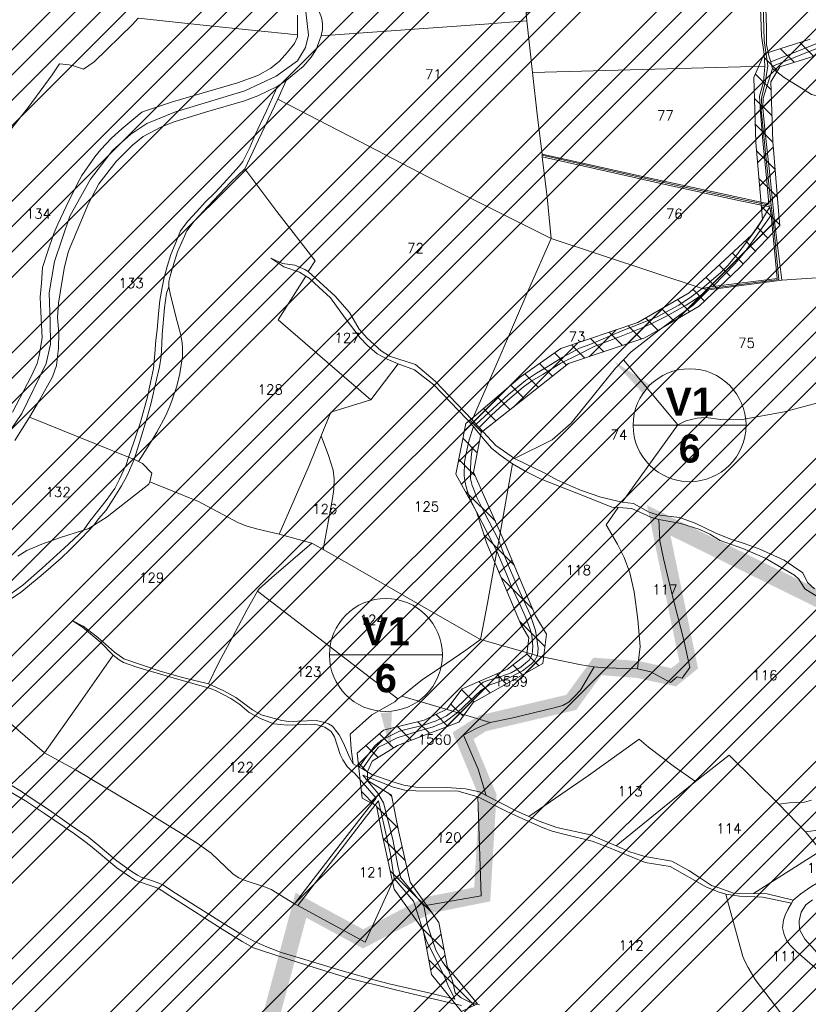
# Model space of a CAD drawing. Header units: metres. Extents: x 578835 to 593571, y 248557 to 255108.
# Tile 33 of 251: x 580794 to 581075, y 252367 to 252717. Entities that reach past the tile are written whole.
import ezdxf

# ---------------------------------------------------------------- set-up
doc = ezdxf.new("R2010")
doc.units = ezdxf.units.M
doc.linetypes.add('CACHEX2', pattern=[0.75, 0.5, -0.25])
doc.linetypes.add('SOLID_LINE', pattern=[0])
for name, color, linetype, lineweight in [('Cad-HYDROGRAPHI_COURS_D_EAU28', 5, 'SOLID_LINE', 0), ('Cad-PARCELLAIRE_PARCELLE1', 250, 'SOLID_LINE', 0), ('Cad-RESEAU_ROUT_AXE_DE_VOIE26', 255, 'SOLID_LINE', 0), ('Cad-RESEAU_ROUT_LIMITE_DE_VOIE_P23', 8, 'SOLID_LINE', 0), ('Cad-TOPONYMIE_NUMERO_DE_PARCELL182', 250, 'SOLID_LINE', 0), ('ER', 192, 'Continuous', 18), ('PLU', 7, 'CACHEX2', 5), ('PPRIF - contour', 10, 'Continuous', 9)]:
    doc.layers.add(name, color=color, linetype=linetype, lineweight=lineweight)
doc.styles.get("Standard").update_dxf_attribs({"font": 'arialbd_0.ttf', "height": 50})
doc.styles.add('TEXTSTYLE_45_11', font='txt.shx', dxfattribs={"oblique": 50})

msp = doc.modelspace()

# ---------------------------------------------------------------- hatches: boundary and pattern name
at = {"layer": 'ER', "ltscale": 0.4}
h = msp.add_hatch(dxfattribs=at)
h.set_pattern_fill('ANSI37', color=256, scale=2, style=0)
h.paths.add_polyline_path([(581311.07, 252613.03), (581299.43, 252618.85), (581295.91, 252621.86), (581295.31, 252633.34), (581296.97, 252660.63), (581303.67, 252678.04), (581308.36, 252694.6), (581302.69, 252717.44), (581290.57, 252722.46), (581255.27, 252715.47), (581232.19, 252711.06), (581176.68, 252703.9), (581135.54, 252700.64), (581130.04, 252706.44), (581127.14, 252712.91), (581113.93, 252718.04), (581100.81, 252723.29), (581075.27, 252710.53), (581058.91, 252705.35), (581055.25, 252696.89), (581055.96, 252673.84), (581058.24, 252646.5), (581054.48, 252640.97), (581032.17, 252620.41), (581013.99, 252609.85), (580986.6, 252600.61), (580972.16, 252590.41), (580955.62, 252576.31), (580952.77, 252573.89), (580949.33, 252555.92), (580956.67, 252542.55), (580960.27, 252531.25), (580972.26, 252502.83), (580975.25, 252497.75), (580974.51, 252491.85), (580967.59, 252486.61), (580951.48, 252479.61), (580946.11, 252472.3), (580938.05, 252468.43), (580923.57, 252464.92), (580914.24, 252456.7), (580916.01, 252440.76), (580921.04, 252437.93), (580923.16, 252427.33), (580927.39, 252408.32), (580937.62, 252393.87), (580940.67, 252377.98), (580951.34, 252364.9), (580957.01, 252367.53), (580946.28, 252380.54), (580943.23, 252396.47), (580932.98, 252410.81), (580929.03, 252428.57), (580926.38, 252441.81), (580917.87, 252447.04), (580917.85, 252450.17), (580919.51, 252453.81), (580928.51, 252459.46), (580950.32, 252467.67), (580955.39, 252474.77), (580980.15, 252488.59), (580981.46, 252499.04), (580977.63, 252505.53), (580965.77, 252533.64), (580955.58, 252556.64), (580958.27, 252570.69), (580989.35, 252595.21), (581016.48, 252604.36), (581022.66, 252607.95), (581035.8, 252615.58), (581050.17, 252629.32), (581064.44, 252644.31), (581064.13, 252648.06), (581061.95, 252674.18), (581061.3, 252695.39), (581064.39, 252700.78), (581076.6, 252704.55), (581101.82, 252715.75), (581111.9, 252712.39), (581123.23, 252707.99), (581132.55, 252694.38), (581174.36, 252697.7), (581233.14, 252705.14), (581256.41, 252709.58), (581289.95, 252716.22), (581297.6, 252713.06), (581302.15, 252694.7), (581297.97, 252679.93), (581291.04, 252661.92), (581289.3, 252633.37), (581290.06, 252618.97), (581296.09, 252613.81), (581309.56, 252608.7), (581310.76, 252606.44)])
at = {"layer": 'PPRIF - contour', "lineweight": 15}
h = msp.add_hatch(dxfattribs=at)
h.set_pattern_fill('ANSI34', color=30, scale=2, style=0)
h.paths.add_polyline_path([(583168.56, 249236.59), (583178.02, 249273.37), (583184.15, 249314.36), (583186.86, 249348.54), (583183.82, 249412.65), (583188.31, 249497.75), (583209.56, 249638.59), (583209.57, 249654.16), (583202.87, 249764.69), (583181.22, 249772.54), (583212.18, 249841.81), (583235.33, 249974.64), (583193.51, 249985.09), (583186.04, 250045.54), (583188.28, 250067.18), (583195.8, 250078.07), (583245.78, 250078.37), (583251.01, 250132.85), (583194.25, 250138.82), (583209.94, 250168.32), (583209.19, 250188.47), (583208.21, 250203.8), (583217.43, 250267.61), (583213.64, 250277.41), (583256.98, 250284.74), (583262.34, 250350.34), (583266.18, 250436.39), (583274.5, 250436.7), (583214.43, 250499.33), (583184.56, 250537.39), (583218.91, 250547.09), (583241.07, 250552.07), (583269.68, 250547.09), (583271.18, 250569.48), (583274.91, 250580.67), (583286.48, 250597.77), (583293.66, 250716.62), (583278.73, 250731.44), (583193.67, 250750.25), (583156.78, 250759.28), (583135.71, 250831.5), (583141.39, 250856.49), (583145.69, 250864.01), (583161.1, 250891.6), (583169.34, 250905.21), (583172.57, 250920.26), (583171.49, 250936.38), (583169.31, 250950.6), (583181.85, 251003.26), (583206.95, 251084.03), (583216.62, 251114.12), (583232.39, 251161.77), (583245.29, 251209.41), (583234.54, 251210.94), (583234.1, 251288.09), (583244.66, 251288.39), (583237.9, 251328.73), (583229.54, 251356.01), (583200.13, 251357.42), (583190.46, 251371.39), (583189.74, 251379.63), (583190.1, 251406.14), (583244.22, 251415.82), (583256.04, 251419.04), (583270.74, 251430.86), (583295.47, 251440.89), (583325.21, 251451.64), (583340.94, 251464.43), (583366, 251457.91), (583398.59, 251444.88), (583422.15, 251436.37), (583417.63, 251462.92), (583418.14, 251495.99), (583409.11, 251546.1), (583400.09, 251585.18), (583359.99, 251579.17), (583344.95, 251609.23), (583333.92, 251624.76), (583325.9, 251633.28), (583319.39, 251648.31), (583296.33, 251649.31), (583292.32, 251666.85), (583282.01, 251764.42), (583240.65, 251790.03), (583212.78, 251805.76), (583221.32, 251831.82), (583251.44, 251830.48), (583273.02, 251828.23), (583262.67, 251903.93), (583199.69, 251895.44), (583192.95, 251945.32), (583256.33, 251954.31), (583243.74, 252050.47), (583214.52, 252068.27), (583208.68, 252073.66), (583201.93, 252137.92), (583178.11, 252135.22), (583183.95, 252176.12), (583226.69, 252181.65), (583216.8, 252253.1), (583210.96, 252307.92), (583193.36, 252422.33), (583178.97, 252519.84), (583167.73, 252607.66), (583178.52, 252614.4), (583188.29, 252625.39), (583184.93, 252642.05), (583192.13, 252639.75), (583210.89, 252641.9), (583205.05, 252676.95), (583200.1, 252708.47), (583205.05, 252708.02), (583194.96, 252797.38), (583191.02, 252799.28), (583173.51, 252800.6), (583168.08, 252797.59), (583165.67, 252793.82), (583165.69, 252787.69), (583073.05, 252815.41), (583065.66, 252814.13), (583065.94, 252812.7), (583046.85, 252808.33), (583047.04, 252816.04), (582997.15, 252812.42), (582995.86, 252782.45), (582980.16, 252787.72), (582949.89, 252804.92), (582947.27, 252800.69), (582935.19, 252777.61), (582924.38, 252768.8), (582917.32, 252760.63), (582910.91, 252748.5), (582903.76, 252736.42), (582880, 252724.86), (582817.58, 252706.15), (582782.59, 252696.37), (582747.69, 252696.56), (582653.19, 252726.32), (582583.51, 252736.7), (582547.53, 252745.89), (582391.95, 252693.83), (582342.71, 252696.56), (582258, 252701.11), (582228.89, 252730.03), (582194.3, 252754.65), (582137.15, 252749.12), (582028.37, 252701.22), (581997.03, 252701.83), (581923.09, 252643.99), (581895.44, 252653.82), (581782.97, 252699.88), (581749.17, 252724.45), (581694.48, 252730.59), (581626.87, 252779.73), (581623.69, 252832.13), (581568.99, 252867.14), (581549.94, 252902.76), (581520.9, 252875.84), (581488.95, 252861.1), (581415.1, 252871.66), (581333.97, 252861.22), (581285.87, 252845.9), (581226.26, 252859.41), (581213.27, 252848.96), (581176.79, 252829.19), (581135.62, 252832.26), (581093.83, 252851.3), (581026.18, 252865.71), (580894.22, 252859.98), (580764.18, 252821.75), (580666.25, 252837.89), (580606.97, 252807.31), (580553.37, 252825.96), (580518.38, 252831.19), (580426.24, 252844.58), (580314.78, 252864.48), (580232.54, 252861.61), (580193.34, 252877.86), (579737.68, 252731.06), (579339.29, 252594.91), (579467.34, 252529.95), (579492.26, 252526.53), (579537.88, 252506.87), (579628.29, 252501.98), (579673.34, 252488.27), (579756.55, 252421.24), (579801.62, 252412.32), (579849.52, 252376.66), (579890.09, 252373.24), (579954.11, 252362.98), (580003.08, 252331.22), (580020.69, 252319.86), (580037.79, 252307.65), (580048.55, 252295.44), (580067.12, 252269.55), (580095.49, 252178.46), (580127.66, 252086.63), (580157.22, 252011.67), (580209.32, 251928.46), (580208.41, 251858.24), (580196.24, 251818.11), (580206.29, 251790.3), (580227.07, 251716.54), (580274.53, 251673.98), (580324.82, 251599.61), (580345.2, 251567.99), (580352.27, 251548.44), (580380.56, 251474.57), (580498.13, 251465.11), (580632.34, 251425.65), (580688.87, 251403.81), (580903, 251328.66), (581057.22, 251304.45), (581128.89, 251277.45), (581306.24, 251176.53), (581363.6, 251156.15), (581418.4, 251079.72), (581465.72, 250967.17), (581546.02, 250830.88), (581604.72, 250760.44), (581621.29, 250710.76), (581635.31, 250677.64), (581677.37, 250643.25), (581761.5, 250538.8), (581878.03, 250481.58), (581978.36, 250416.05), (582083.64, 250336.15), (582132.06, 250252.96), (582193.12, 250147.32), (582211.34, 250118.18), (582217.79, 250080.35), (582244.22, 249930.09), (582252.92, 249788.8), (582279.87, 249720.73), (582264.14, 249693.23), (582229.1, 249576.98), (582243.69, 249504.21), (582236.53, 249458.37), (582233.12, 249417.21), (582207.89, 249404.14), (582210.7, 249314.66), (582282.52, 249136.36), (582365.79, 249069.63), (582329.51, 248868.66), (582370.33, 248802.93), (582389.99, 248830.88), (582435.35, 248829.37), (582475.81, 248930.64), (582488.18, 248933.83), (582505.04, 248934.94), (582536.56, 248931.03), (582545.58, 248873.46), (582547.73, 248837.81), (582559.27, 248733.3), (582660.26, 248731.96), (582707.75, 248722.61), (582711.09, 248844.25), (582713.77, 248853.61), (582730.11, 248933.31), (582770.57, 249048.63), (582781.22, 249070.77), (582782.86, 249074.05), (582786.69, 249073.51), (582794.34, 249066.4), (582795.98, 249060.39), (582802, 249037.44), (582837.54, 249029.24), (582847.92, 249019.4), (582859.41, 249022.68), (582870.89, 249021.59), (582882.91, 249029.79), (582897.68, 249024.87), (582894.41, 249004.61), (582898.78, 248991.5), (582903.16, 248984.94), (582914.71, 248986.01), (582980.86, 249040.12), (583036.72, 249107.47), (583089.79, 249152.85), (583096.96, 249144.66), (583169.29, 249123.72), (583150.9, 249178.85), (583158.77, 249200.15)])

# ---------------------------------------------------------------- linework, layer by layer
at = {"layer": 'Cad-HYDROGRAPHI_COURS_D_EAU28'}
msp.add_lwpolyline([(581076.83, 252515.16), (581074.34, 252517.4), (581072.65, 252520.83), (581065.94, 252525.29), (581057.37, 252529.26), (581052.18, 252531.16), (581046.67, 252532.94), (581041.72, 252534.98), (581034.35, 252538.49), (581028.82, 252540.49), (581020.83, 252541.49), (581018.03, 252542.37), (581012.42, 252545.47), (581008.35, 252545.92), (581000.78, 252547.74), (580993.64, 252550.26), (580985.43, 252553.82), (580980.87, 252556.23), (580970.12, 252561.46), (580963.48, 252566.15), (580957.6, 252572.47), (580956.51, 252573.6), (580955.13, 252575.27), (580947.02, 252583.62), (580941.89, 252589), (580934.97, 252594.88), (580925.73, 252597.9), (580922.69, 252599.77), (580917.79, 252604.27), (580914.88, 252607.48), (580911.42, 252613.43), (580906.33, 252619.15), (580896.78, 252627.93), (580895.56, 252628.73), (580892.06, 252630.22), (580887.71, 252630.86), (580883.52, 252632.75), (580888.15, 252629.67), (580893.75, 252627.69), (580895.93, 252626.3), (580897.13, 252625.63), (580900.54, 252622.34), (580904.73, 252618.57), (580909.94, 252611.42), (580915.3, 252604.4), (580917.84, 252601.6), (580921.3, 252598.65), (580924.84, 252596.83), (580928.76, 252595.15), (580934.55, 252592.95), (580941.5, 252587.62), (580953.15, 252575.44), (580955.58, 252572.85), (580956.79, 252571.29), (580959.64, 252567.72), (580961.99, 252565.13), (580965, 252562.71), (580969.45, 252559.62), (580973.88, 252556.99), (580979.64, 252554.12), (580995.65, 252547.87), (581004.7, 252544.16), (581006.94, 252544.01), (581011.83, 252543.64), (581018.86, 252540.44), (581021.39, 252539.75), (581029.25, 252538.4), (581036.02, 252536.18), (581039.53, 252534.57), (581043.27, 252532.32), (581051.34, 252529.42), (581059.19, 252526.06), (581069.67, 252520.02), (581071.19, 252518.59), (581073.3, 252515.08), (581077.72, 252512.45)], dxfattribs=at)
msp.add_lwpolyline([(580957.13, 252441.12), (580967.37, 252435.96), (580973.11, 252433.31), (580980.3, 252430.12), (580983.53, 252428.94), (580988.16, 252427.76), (580997.75, 252425.43), (581002.69, 252423.5), (581016.59, 252417.86), (581025.45, 252416.37), (581038.33, 252409.07), (581042.86, 252407.23), (581045.23, 252406.53), (581050.15, 252405.82), (581058.25, 252405.49), (581061.27, 252404.96), (581068.56, 252403.34), (581069.22, 252404.39), (581059.97, 252406.63), (581055.09, 252406.79), (581047.99, 252406.98), (581043.07, 252408.69), (581040.1, 252409.67), (581035.56, 252412.74), (581032.07, 252415.02), (581026.11, 252418.32), (581016.42, 252419.96), (581011.16, 252421.65), (581006.29, 252423.81), (580997.14, 252427.72), (580985.23, 252430.3), (580978.94, 252432.56), (580975.19, 252434.14), (580970.72, 252436.23), (580960.05, 252441.69), (580957.72, 252442.96), (580952.69, 252443.98), (580946.05, 252444.55), (580935.08, 252444.64), (580930.82, 252445.28), (580926.93, 252446.53), (580919.46, 252449.14), (580916.09, 252451.09), (580914.88, 252451.76), (580912.8, 252452.93), (580911.45, 252455.27), (580909.31, 252460.22), (580907.74, 252463.21), (580906.53, 252464.9), (580905.42, 252466.36), (580903.95, 252467.13), (580902.76, 252467.59), (580899.65, 252468.34), (580889.96, 252467.98), (580887.38, 252468.32), (580880.04, 252470.28), (580877, 252472.14), (580871.12, 252476.44), (580866.79, 252478.87), (580861.32, 252481.31), (580852.07, 252483.55), (580844.21, 252485.8), (580831.25, 252490.19), (580827.99, 252492.59), (580823.72, 252496.36), (580821.42, 252498.29), (580816.75, 252501.91), (580812.87, 252503.93), (580816.55, 252501.45), (580823.09, 252496.09), (580827.43, 252491.54), (580829.63, 252489.83), (580831.18, 252488.96), (580835.84, 252487.34), (580848.36, 252483.58), (580862.03, 252479.7), (580864.33, 252478.78), (580869.33, 252476.19), (580872.47, 252473.99), (580875.85, 252471.15), (580880.07, 252468.94), (580884.58, 252467.19), (580889.32, 252466.7), (580899.1, 252467.07), (580902.66, 252465.91), (580905, 252464.43), (580906.15, 252462.52), (580908.16, 252456.22), (580909.06, 252454.29), (580910.65, 252451.97), (580912.09, 252450.54), (580913.24, 252449.62), (580920.99, 252440.68), (580908.18, 252424.23), (580899.77, 252413.28), (580891.96, 252403.16), (580893.08, 252402.59), (580905.8, 252419.02), (580916.67, 252433.19), (580921.8, 252439.74), (580926.1, 252420.82), (580927.4, 252412.12), (580929.68, 252412.32), (580928.8, 252416.02), (580926.82, 252426), (580923.51, 252438.99), (580921.57, 252442.52), (580916.27, 252448.87), (580927.08, 252444.64), (580931.14, 252443.53), (580935.11, 252443.3), (580950.11, 252443.21), (580957.13, 252441.12), (580957.13, 252441.12)], close=True, dxfattribs=at)
at = {"layer": 'Cad-PARCELLAIRE_PARCELLE1'}
for points in [[(580989.86, 252728.75), (580974.07, 252721.41), (580974.27, 252719.87), (580974.5, 252717.11), (580959.44, 252715.85), (580901.35, 252711.81), (580901.84, 252713.97), (580901.89, 252716.2), (580901.47, 252718.28), (580900.32, 252721.19), (580903.17, 252740.49), (580944.06, 252767.19), (580958.57, 252775.07), (580981.02, 252787.53), (580984.22, 252766.95), (580988.66, 252737.22), (580989.86, 252728.75), (580989.86, 252728.75)], [(580976.54, 252698.66), (580974.5, 252717.11), (580974.27, 252719.87), (581001.64, 252732.84), (581030.26, 252746.37), (581049.07, 252755.17), (581051.27, 252747.45), (581056.27, 252731.92), (581057.21, 252726.54), (581057.62, 252721.56), (581057.94, 252711.77), (581058.89, 252705.28), (581059.09, 252700.94), (580976.54, 252698.66), (580976.54, 252698.66)], [(580974.5, 252717.11), (580959.44, 252715.85), (580901.35, 252711.81), (580899.62, 252706.87), (580897.87, 252704.16), (580895.01, 252700.8), (580891.85, 252698.2), (580888.92, 252695.84), (580886, 252689.24), (580914.94, 252674.25), (580939.14, 252661.77), (580983.16, 252639.68), (580981.69, 252654.38), (580980.01, 252668.74), (580979.93, 252669.73), (580978.34, 252682.87), (580976.54, 252698.66), (580974.5, 252717.11), (580974.5, 252717.11)], [(581059.09, 252700.94), (580976.54, 252698.66), (580978.34, 252682.87), (580979.93, 252669.73), (581018.81, 252661.04), (581060.52, 252652.01), (581059.66, 252661.41), (581058.41, 252674.36), (581057.56, 252684.65), (581057.25, 252690.31), (581058.66, 252695.23), (581059.09, 252700.94), (581059.09, 252700.94)], [(581080.86, 252689.93), (581111.85, 252691.84), (581138.83, 252613.05), (581129.52, 252614.16), (581109.25, 252614.94), (581085.43, 252615.97), (581084.43, 252626.14), (581065.16, 252624.87), (581062.68, 252644.84), (581060.97, 252661.42), (581059.23, 252677.44), (581058.35, 252686.05), (581058.54, 252689.64), (581061.88, 252700.17), (581066.01, 252696.95), (581073.14, 252692.53), (581075.75, 252690.95), (581078.69, 252690.19), (581080.86, 252689.93), (581080.86, 252689.93)], [(580836.46, 252560.4), (580841.77, 252568.86), (580842.93, 252570.86), (580846.22, 252576.81), (580847.6, 252580.05), (580848.48, 252582.35), (580850.06, 252587.16), (580851.17, 252591.71), (580852.16, 252597.59), (580852.14, 252600.82), (580851.99, 252602.59), (580851.4, 252605.78), (580850.2, 252610.24), (580847.79, 252619.52), (580847.29, 252622.49), (580847.21, 252624.38), (580847.71, 252626.31), (580848.53, 252629.28), (580850.38, 252634.9), (580852.31, 252639.51), (580853.63, 252642.41), (580856.22, 252645.86), (580861.15, 252651.06), (580869.33, 252659.77), (580874.21, 252664.52), (580879.13, 252674.74), (580886, 252689.24), (580888.92, 252695.84), (580885.7, 252693.78), (580878.9, 252690.43), (580874.18, 252688.59), (580860.26, 252684.65), (580849.18, 252681.17), (580844.62, 252679.34), (580838.15, 252676.01), (580834.36, 252672.92), (580828.51, 252667.07), (580822.41, 252659.1), (580818.7, 252652.1), (580811.61, 252635.25), (580810.1, 252629.65), (580809.16, 252624.11), (580808.05, 252616.67), (580807.64, 252611.62), (580808.1, 252606.09), (580808.05, 252600.73), (580807.33, 252594.54), (580805.93, 252590.52), (580801.27, 252582.22), (580797.73, 252576.13), (580832.95, 252561.89), (580835, 252561.06), (580836.46, 252560.4), (580836.46, 252560.4)], [(580983.16, 252639.68), (580975.18, 252621.63), (580964.27, 252596.32), (580955.13, 252575.27), (580947.02, 252583.62), (580941.89, 252589), (580934.97, 252594.88), (580925.73, 252597.9), (580922.69, 252599.77), (580917.79, 252604.27), (580914.88, 252607.48), (580911.42, 252613.43), (580906.33, 252619.15), (580896.78, 252627.93), (580899.27, 252631.72), (580885.69, 252649.31), (580874.21, 252664.52), (580879.13, 252674.74), (580886, 252689.24), (580914.94, 252674.25), (580939.14, 252661.77), (580983.16, 252639.68), (580983.16, 252639.68)], [(580980.01, 252668.74), (581006.96, 252662.73), (581024.77, 252658.63), (581050.38, 252653.07), (581060.86, 252650.93), (581061.34, 252647.96), (581063.46, 252625.51), (581040.62, 252622.61), (581036.81, 252621.96), (580983.16, 252639.68), (580981.69, 252654.38), (580980.01, 252668.74), (580980.01, 252668.74)], [(580874.21, 252664.52), (580885.69, 252649.31), (580899.27, 252631.72), (580896.78, 252627.93), (580895.56, 252628.73), (580892.06, 252630.22), (580887.71, 252630.86), (580883.52, 252632.75), (580888.15, 252629.67), (580893.75, 252627.69), (580895.93, 252626.3), (580886.17, 252610.78), (580900.12, 252598.67), (580919.04, 252582.3), (580904.8, 252578), (580901.38, 252569.58), (580897.15, 252558.98), (580886.41, 252534.56), (580878.92, 252536.4), (580874.62, 252537.59), (580871.72, 252538.69), (580857.82, 252546.23), (580840.52, 252553.16), (580841.17, 252556.22), (580837.91, 252559.74), (580836.46, 252560.4), (580841.77, 252568.86), (580842.93, 252570.86), (580846.22, 252576.81), (580847.6, 252580.05), (580848.48, 252582.35), (580850.06, 252587.16), (580851.17, 252591.71), (580852.16, 252597.59), (580852.14, 252600.82), (580851.99, 252602.59), (580851.4, 252605.78), (580850.2, 252610.24), (580847.79, 252619.52), (580847.29, 252622.49), (580847.21, 252624.38), (580847.71, 252626.31), (580848.53, 252629.28), (580850.38, 252634.9), (580852.31, 252639.51), (580853.63, 252642.41), (580856.22, 252645.86), (580861.15, 252651.06), (580869.33, 252659.77), (580874.21, 252664.52), (580874.21, 252664.52)], [(580983.16, 252639.68), (581036.81, 252621.96), (581039.07, 252621.48), (581033.6, 252616.01), (581021.17, 252606.84), (581011.57, 252599.35), (581008.84, 252596.56), (581006.02, 252593.65), (580998.56, 252584.34), (580990.26, 252574.07), (580983.5, 252568.15), (580970.12, 252561.46), (580963.48, 252566.15), (580957.6, 252572.47), (580956.51, 252573.6), (580955.13, 252575.27), (580964.27, 252596.32), (580975.18, 252621.63), (580983.16, 252639.68), (580983.16, 252639.68)], [(580919.04, 252582.3), (580900.12, 252598.67), (580886.17, 252610.78), (580895.93, 252626.3), (580897.13, 252625.63), (580900.54, 252622.34), (580904.73, 252618.57), (580909.94, 252611.42), (580915.3, 252604.4), (580917.84, 252601.6), (580921.3, 252598.65), (580924.84, 252596.83), (580928.76, 252595.15), (580919.04, 252582.3), (580919.04, 252582.3)], [(581039.07, 252621.48), (581065.16, 252624.87), (581084.43, 252626.14), (581085.43, 252615.97), (581085.59, 252613.08), (581084.6, 252597.28), (581083.74, 252582.83), (581066.01, 252578.01), (581050.49, 252575.28), (581043.32, 252575.35), (581038.15, 252576.04), (581035.04, 252575.78), (581031.08, 252574.89), (581028.14, 252573.42), (581008.84, 252596.56), (581011.57, 252599.35), (581021.17, 252606.84), (581033.6, 252616.01), (581039.07, 252621.48), (581039.07, 252621.48)], [(581028.14, 252573.42), (581008.35, 252545.92), (581000.78, 252547.74), (580993.64, 252550.26), (580985.43, 252553.82), (580980.87, 252556.23), (580970.12, 252561.46), (580983.5, 252568.15), (580990.26, 252574.07), (580998.56, 252584.34), (581006.02, 252593.65), (581008.84, 252596.56), (581028.14, 252573.42), (581028.14, 252573.42)], [(580901.38, 252569.58), (580904.8, 252578), (580919.04, 252582.3), (580928.76, 252595.15), (580934.55, 252592.95), (580941.5, 252587.62), (580953.15, 252575.44), (580955.58, 252572.85), (580956.79, 252571.29), (580959.64, 252567.72), (580961.99, 252565.13), (580965, 252562.71), (580969.45, 252559.62), (580968.28, 252552.95), (580964.56, 252532.25), (580963.88, 252528.51), (580960.55, 252510.07), (580958, 252497.15), (580940.44, 252507.17), (580910.49, 252524.41), (580902.11, 252529.07), (580905.46, 252547.29), (580905.93, 252550.56), (580906.04, 252554.24), (580905.61, 252557.33), (580904.02, 252562.55), (580901.38, 252569.58), (580901.38, 252569.58)], [(580902.11, 252529.07), (580905.46, 252547.29), (580905.93, 252550.56), (580906.04, 252554.24), (580905.61, 252557.33), (580904.02, 252562.55), (580901.38, 252569.58), (580897.15, 252558.98), (580886.41, 252534.56), (580898.04, 252531.4), (580902.11, 252529.07), (580902.11, 252529.07)], [(581013.84, 252486.63), (581014.75, 252494.61), (581013.95, 252504.25), (581012.72, 252514.07), (581011.17, 252520.84), (581009.15, 252526.25), (581006.77, 252531.07), (581002.66, 252537.86), (581006.94, 252544.01), (581004.7, 252544.16), (580995.65, 252547.87), (580979.64, 252554.12), (580973.88, 252556.99), (580969.45, 252559.62), (580968.28, 252552.95), (580964.56, 252532.25), (580963.88, 252528.51), (580960.55, 252510.07), (580958, 252497.15), (580976.41, 252491.88), (580978.34, 252491.36), (580993.87, 252488.09), (580998.46, 252487.35), (581002.44, 252487.01), (581013.84, 252486.63), (581013.84, 252486.63)], [(581006.94, 252544.01), (581011.83, 252543.64), (581018.86, 252540.44), (581021.39, 252539.75), (581021.76, 252532.21), (581023.1, 252525.96), (581025.8, 252514.37), (581030.43, 252496.37), (581032.51, 252487.18), (581029.77, 252483.39), (581028.01, 252483.79), (581025.54, 252481.8), (581018.63, 252485.58), (581013.84, 252486.63), (581014.75, 252494.61), (581013.95, 252504.25), (581012.72, 252514.07), (581011.17, 252520.84), (581009.15, 252526.25), (581006.77, 252531.07), (581002.66, 252537.86), (581006.94, 252544.01), (581006.94, 252544.01)], [(580878.77, 252514.31), (580879.36, 252515.14), (580883.73, 252519.06), (580898.04, 252531.4), (580902.11, 252529.07), (580910.49, 252524.41), (580940.44, 252507.17), (580958, 252497.15), (580952.87, 252493.37), (580943.83, 252487.16), (580937.27, 252482.72), (580934.49, 252480.48), (580930.09, 252477), (580928.61, 252475.98), (580902.55, 252496), (580878.77, 252514.31), (580878.77, 252514.31)], [(580912.8, 252452.93), (580911.45, 252455.27), (580909.31, 252460.22), (580907.74, 252463.21), (580906.53, 252464.9), (580905.42, 252466.36), (580903.95, 252467.13), (580902.76, 252467.59), (580899.65, 252468.34), (580889.96, 252467.98), (580887.38, 252468.32), (580880.04, 252470.28), (580877, 252472.14), (580871.12, 252476.44), (580866.79, 252478.87), (580861.32, 252481.31), (580864.97, 252488.98), (580868.9, 252496.21), (580875.11, 252507.77), (580878.77, 252514.31), (580902.55, 252496), (580928.61, 252475.98), (580927.53, 252475), (580919.43, 252470.31), (580911.68, 252463.43), (580912.12, 252458.12), (580912.8, 252452.93), (580912.8, 252452.93)], [(580961.45, 252467.56), (580969.05, 252469.2), (580984.25, 252472.8), (580987.32, 252473.62), (580989.52, 252474.91), (580991.34, 252476.73), (580993.61, 252479.15), (580998.46, 252487.35), (580993.87, 252488.09), (580978.34, 252491.36), (580976.41, 252491.88), (580958, 252497.15), (580952.87, 252493.37), (580943.83, 252487.16), (580937.27, 252482.72), (580934.49, 252480.48), (580930.09, 252477), (580948.25, 252471.59), (580949.61, 252471.14), (580961.45, 252467.56), (580961.45, 252467.56)], [(580827.43, 252491.54), (580829.63, 252489.83), (580831.18, 252488.96), (580835.84, 252487.34), (580848.36, 252483.58), (580862.03, 252479.7), (580864.33, 252478.78), (580869.33, 252476.19), (580872.47, 252473.99), (580875.85, 252471.15), (580880.07, 252468.94), (580884.58, 252467.19), (580889.32, 252466.7), (580899.1, 252467.07), (580902.66, 252465.91), (580905, 252464.43), (580906.15, 252462.52), (580908.16, 252456.22), (580909.06, 252454.29), (580910.65, 252451.97), (580912.09, 252450.54), (580913.24, 252449.62), (580920.99, 252440.68), (580908.18, 252424.23), (580899.77, 252413.28), (580891.96, 252403.16), (580883.62, 252408.26), (580881.65, 252409.1), (580874.03, 252411.59), (580872.08, 252412.32), (580870.15, 252413.72), (580862.27, 252421.2), (580857.29, 252424.69), (580838.61, 252436.18), (580814.34, 252450.66), (580803.1, 252456.86), (580814.97, 252473.79), (580827.43, 252491.54), (580827.43, 252491.54)], [(580960.05, 252441.69), (580957.72, 252442.96), (580952.69, 252443.98), (580946.05, 252444.55), (580935.08, 252444.64), (580930.82, 252445.28), (580926.93, 252446.53), (580919.46, 252449.14), (580916.09, 252451.09), (580914.88, 252451.76), (580912.8, 252452.93), (580912.12, 252458.12), (580911.68, 252463.43), (580919.43, 252470.31), (580927.53, 252475), (580928.61, 252475.98), (580930.09, 252477), (580948.25, 252471.59), (580949.61, 252471.14), (580961.45, 252467.56), (580956.75, 252465.61), (580952.01, 252463.1), (580957.21, 252451.05), (580960.05, 252441.69), (580960.05, 252441.69)], [(580975.19, 252434.14), (580996.39, 252448.72), (581014.43, 252461.71), (581017.71, 252458.86), (581026.96, 252451.83), (581034.47, 252446.66), (581023.28, 252437.59), (581006.29, 252423.81), (580997.14, 252427.72), (580985.23, 252430.3), (580978.94, 252432.56), (580975.19, 252434.14), (580975.19, 252434.14)], [(581055.09, 252406.79), (581047.99, 252406.98), (581043.07, 252408.69), (581040.1, 252409.67), (581035.56, 252412.74), (581032.07, 252415.02), (581026.11, 252418.32), (581016.42, 252419.96), (581011.16, 252421.65), (581006.29, 252423.81), (581023.28, 252437.59), (581034.47, 252446.66), (581046.47, 252456), (581064.08, 252438.52), (581073.54, 252428.72), (581077.78, 252423.5), (581078.73, 252421.91), (581055.09, 252406.79), (581055.09, 252406.79)], [(580929.68, 252412.32), (580937.84, 252402.4), (580958.24, 252405.99), (580957.13, 252441.12), (580950.11, 252443.21), (580935.11, 252443.3), (580931.14, 252443.53), (580927.08, 252444.64), (580916.27, 252448.87), (580921.57, 252442.52), (580923.51, 252438.99), (580926.82, 252426), (580928.8, 252416.02), (580929.68, 252412.32), (580929.68, 252412.32)], [(580893.08, 252402.59), (580905.8, 252419.02), (580916.67, 252433.19), (580921.8, 252439.74), (580926.1, 252420.82), (580927.4, 252412.12), (580916.99, 252389.53), (580893.08, 252402.59), (580893.08, 252402.59)], [(581098.32, 252432.11), (581073.54, 252428.72), (581077.78, 252423.5), (581078.73, 252421.91), (581055.09, 252406.79), (581059.97, 252406.63), (581069.22, 252404.39), (581071.91, 252406.74), (581075.5, 252409.16), (581079.51, 252411.6), (581084.33, 252413.01), (581085.3, 252412.31), (581094.96, 252418.01), (581097.2, 252417.87), (581098.32, 252432.11), (581098.32, 252432.11)]]:
    msp.add_lwpolyline(points, close=True, dxfattribs=at)
for points in [[(581075.75, 252690.95), (581073.14, 252692.53), (581066.01, 252696.95), (581061.88, 252700.17), (581061.88, 252700.17), (581061.88, 252700.17), (581061.64, 252700.93), (581061.27, 252702.46), (581060.51, 252704.63), (581059.69, 252708.68), (581059.76, 252713.7), (581059.57, 252718.93), (581059.07, 252724.91), (581058.4, 252729.08), (581054.26, 252743.23), (581052.59, 252749.45), (581051.07, 252756.79), (581049.6, 252761.57), (581046.12, 252767.86), (581043.06, 252772.84), (581060.59, 252774.08), (581066.95, 252774.94), (581074.83, 252776.26)], [(580836.39, 252718), (580860.5, 252715.43), (580893.01, 252712.11), (580893, 252719.14)], [(580786.87, 252673.21), (580797.24, 252686.22), (580805.76, 252697.85), (580808.39, 252701.85), (580811.8, 252701.47), (580813.32, 252701.04), (580816.96, 252699.89), (580820.69, 252702.54), (580834.34, 252715.83), (580836.39, 252718), (580860.5, 252715.43), (580893.01, 252712.11), (580892.98, 252711.34), (580891.94, 252709.02), (580889.4, 252705.91), (580886.61, 252702.77), (580883.52, 252700.29), (580878.87, 252697.67), (580871.67, 252695.07), (580848.59, 252688.25), (580839.27, 252685.25), (580837.67, 252684.67), (580830.51, 252678.72), (580826.82, 252675.4), (580823.04, 252671.3), (580820.95, 252668.78), (580816.31, 252662.05), (580814.88, 252659.48), (580810.71, 252651.1), (580807.77, 252644.84), (580806.32, 252641.49), (580804.15, 252634.84), (580802.38, 252629.35), (580802.01, 252623.86), (580801.53, 252618.8), (580801.79, 252613.58), (580802.23, 252604.37), (580801.18, 252598.15), (580800.42, 252595.3), (580798.25, 252590.67), (580791.65, 252577.97)], [(580836.39, 252718), (580834.34, 252715.83), (580820.69, 252702.54), (580816.96, 252699.89), (580813.32, 252701.04), (580811.8, 252701.47), (580808.39, 252701.85), (580805.76, 252697.85), (580797.24, 252686.22), (580786.87, 252673.21)], [(581083.74, 252582.83), (581066.01, 252578.01), (581050.49, 252575.28), (581043.32, 252575.35), (581038.15, 252576.04), (581035.04, 252575.78), (581031.08, 252574.89), (581028.14, 252573.42), (581008.35, 252545.92), (581012.42, 252545.47), (581018.03, 252542.37), (581020.83, 252541.49), (581028.82, 252540.49), (581034.35, 252538.49), (581041.72, 252534.98), (581046.67, 252532.94), (581052.18, 252531.16), (581057.37, 252529.26), (581065.94, 252525.29), (581072.65, 252520.83), (581074.34, 252517.4), (581076.83, 252515.16)], [(580793.51, 252526.73), (580796.8, 252528.8), (580802.14, 252531.02), (580808.71, 252533.35), (580816.96, 252536.04), (580818.81, 252536.64), (580820.77, 252537.92), (580825.32, 252540.74), (580827.56, 252542.49), (580840.17, 252552.34), (580840.52, 252553.16), (580841.17, 252556.22), (580837.91, 252559.74), (580836.46, 252560.4), (580835, 252561.06), (580832.95, 252561.89), (580797.73, 252576.13), (580792.49, 252567.89)], [(580793.51, 252526.73), (580796.8, 252528.8), (580802.14, 252531.02), (580808.71, 252533.35), (580816.96, 252536.04), (580818.81, 252536.64), (580820.77, 252537.92), (580825.32, 252540.74), (580827.56, 252542.49), (580840.17, 252552.34), (580840.52, 252553.16), (580857.82, 252546.23), (580871.72, 252538.69), (580874.62, 252537.59), (580878.92, 252536.4), (580886.41, 252534.56), (580898.04, 252531.4), (580883.73, 252519.06), (580879.36, 252515.14), (580878.77, 252514.31), (580875.11, 252507.77), (580868.9, 252496.21), (580864.97, 252488.98), (580861.32, 252481.31), (580861.32, 252481.31), (580861.32, 252481.31), (580852.07, 252483.55), (580844.21, 252485.8), (580831.25, 252490.19), (580827.99, 252492.59), (580823.72, 252496.36), (580821.42, 252498.29), (580816.75, 252501.91), (580812.87, 252503.93), (580816.55, 252501.45), (580823.09, 252496.09), (580827.43, 252491.54), (580814.97, 252473.79), (580803.1, 252456.86), (580786.61, 252470.88)], [(581075.66, 252439.94), (581073.24, 252439.28), (581067.82, 252439.05), (581064.08, 252438.52), (581046.47, 252456), (581034.47, 252446.66), (581026.96, 252451.83), (581017.71, 252458.86), (581014.43, 252461.71), (580996.39, 252448.72), (580975.19, 252434.14), (580970.72, 252436.23), (580960.05, 252441.69), (580957.21, 252451.05), (580952.01, 252463.1), (580956.75, 252465.61), (580961.45, 252467.56), (580969.05, 252469.2), (580984.25, 252472.8), (580987.32, 252473.62), (580989.52, 252474.91), (580991.34, 252476.73), (580993.61, 252479.15), (580998.46, 252487.35), (581002.44, 252487.01), (581013.84, 252486.63), (581013.84, 252486.63), (581013.84, 252486.63), (581018.63, 252485.58), (581025.54, 252481.8), (581028.01, 252483.79), (581029.77, 252483.39), (581032.51, 252487.18), (581030.43, 252496.37), (581025.8, 252514.37), (581023.1, 252525.96), (581021.76, 252532.21), (581021.39, 252539.75), (581029.25, 252538.4), (581036.02, 252536.18), (581039.53, 252534.57), (581043.27, 252532.32), (581051.34, 252529.42), (581059.19, 252526.06), (581069.67, 252520.02), (581071.19, 252518.59), (581073.3, 252515.08), (581077.72, 252512.45)], [(580786.61, 252470.88), (580803.1, 252456.86), (580790.96, 252445.38)], [(580790.96, 252445.38), (580803.1, 252456.86), (580814.34, 252450.66), (580838.61, 252436.18), (580857.29, 252424.69), (580862.27, 252421.2), (580870.15, 252413.72), (580872.08, 252412.32), (580874.03, 252411.59), (580881.65, 252409.1), (580883.62, 252408.26), (580891.96, 252403.16), (580893.08, 252402.59), (580916.99, 252389.53), (580927.4, 252412.12), (580929.68, 252412.32), (580937.84, 252402.4), (580939.15, 252395.6), (580942.21, 252386.6), (580944.52, 252382.56), (580946.67, 252379.5), (580948.14, 252375.73), (580948.99, 252371.44), (580951.11, 252369.73), (580954.28, 252368.21), (580957.66, 252367.26)], [(580957.66, 252367.26), (580954.28, 252368.21), (580951.11, 252369.73), (580948.99, 252371.44), (580948.14, 252375.73), (580946.67, 252379.5), (580944.52, 252382.56), (580942.21, 252386.6), (580939.15, 252395.6), (580937.84, 252402.4), (580958.24, 252405.99), (580957.13, 252441.12), (580967.37, 252435.96), (580973.11, 252433.31), (580980.3, 252430.12), (580983.53, 252428.94), (580988.16, 252427.76), (580997.75, 252425.43), (581002.69, 252423.5), (581016.59, 252417.86), (581025.45, 252416.37), (581038.33, 252409.07), (581042.86, 252407.23), (581045.23, 252406.53), (581046.65, 252401.29), (581051.35, 252384.41), (581052.06, 252382.79), (581053.15, 252380.55), (581055.66, 252376.18), (581066.37, 252362.25)], [(581098.32, 252432.11), (581073.54, 252428.72), (581064.08, 252438.52), (581064.08, 252438.52), (581064.08, 252438.52), (581067.82, 252439.05), (581073.24, 252439.28), (581075.66, 252439.94)], [(581066.37, 252362.25), (581055.66, 252376.18), (581053.15, 252380.55), (581052.06, 252382.79), (581051.35, 252384.41), (581046.65, 252401.29), (581045.23, 252406.53), (581050.15, 252405.82), (581058.25, 252405.49), (581061.27, 252404.96), (581068.56, 252403.34), (581067.27, 252401.12), (581066.36, 252399.15), (581065.77, 252397.31), (581065.34, 252394.6), (581065.95, 252392.2), (581066.77, 252390.26), (581067.98, 252388.57), (581070.5, 252386.11), (581074.14, 252382.84), (581077.87, 252379.7)]]:
    msp.add_lwpolyline(points, dxfattribs=at)
at = {"layer": 'Cad-RESEAU_ROUT_AXE_DE_VOIE26'}
for points in [[(581061.34, 252651.39), (581059.49, 252668.95), (581057.85, 252685.6), (581057.97, 252689.61), (581059.36, 252695.72), (581060.23, 252701.04), (581058.83, 252710.07), (581058.5, 252723.06), (581057.15, 252731.08), (581049.82, 252756.16)], [(580895.94, 252720.3), (580896.95, 252711.97), (580895.81, 252707.65), (580892.94, 252702.91), (580885.45, 252697.41), (580874.21, 252692.17), (580849.57, 252684.76), (580839.45, 252680.64), (580833.71, 252676.77), (580827.21, 252671.03), (580819.46, 252660.8), (580812.09, 252647.63), (580806.6, 252631.53), (580804.72, 252620.43), (580805.1, 252610.01), (580805.22, 252602.15), (580803.59, 252595.28), (580794.98, 252577.44), (580783.47, 252560.79)], [(580979.93, 252669.29), (580999.82, 252664.77), (581029.01, 252658.32), (581052.01, 252653.37), (581061.34, 252651.39)], [(581037.81, 252621.71), (581064.08, 252625.17), (581062.18, 252644.77), (581061.34, 252651.39)], [(581077.87, 252385.64), (581073.34, 252390.59), (581071.42, 252394), (581071.31, 252397.04), (581072.02, 252400.16), (581073.64, 252402.79), (581076.06, 252404.59)], [(581077.87, 252385.64), (581073.34, 252390.59), (581071.42, 252394), (581071.31, 252397.04), (581072.02, 252400.16), (581073.64, 252402.79), (581076.06, 252404.59)]]:
    msp.add_lwpolyline(points, dxfattribs=at)
at = {"layer": 'Cad-RESEAU_ROUT_LIMITE_DE_VOIE_P23'}
for p, q in [((581058.68, 252647.17), (581060.84, 252650.96)), ((580916.9, 252454.73), (580914.89, 252451.76))]:
    msp.add_line(p, q, dxfattribs=at)
for points in [[(581086.63, 252712.73), (581072.01, 252706.78), (581061.24, 252702.48)], [(581061.64, 252700.9), (581071.27, 252704.76), (581081.79, 252708.86), (581089.4, 252711.92), (581097.67, 252715.05)], [(580885.75, 252693.75), (580885.13, 252692.25), (580881.93, 252685.14), (580877.87, 252676.28), (580876.09, 252672.11), (580873.52, 252667.02), (580872.26, 252665.36), (580866.68, 252659.29), (580863.68, 252656.05), (580860.15, 252652.56), (580857.21, 252649.32), (580854.04, 252645.84), (580851.39, 252642.42), (580849.46, 252637.71), (580847.95, 252634), (580846.67, 252629.69), (580845.6, 252625.85), (580844.86, 252622.24), (580844.1, 252617.61), (580843.55, 252613.07), (580843.05, 252607.28), (580842.6, 252603.58), (580842.24, 252598.64), (580841.82, 252593.5), (580840.77, 252588.52), (580839.72, 252583.44), (580837.19, 252574.34), (580834.81, 252567.27), (580832.94, 252561.86), (580832.03, 252559.17), (580829.72, 252554.15), (580828.01, 252550.76), (580825.01, 252546.5), (580821.9, 252542.66), (580819.14, 252539.14), (580817, 252536.08)], [(581032.89, 252618.96), (581036.81, 252621.92), (581043.39, 252627.45), (581046.14, 252630.26), (581049.54, 252634.35), (581054.48, 252640.91), (581056.78, 252643.95), (581058.68, 252647.17)], [(581061.34, 252647.96), (581057.27, 252642.16), (581052.12, 252635.03), (581048.6, 252630.78), (581040.62, 252622.65)], [(580834.97, 252561.08), (580837.13, 252568.29), (580839.64, 252576.48), (580840.85, 252580.83), (580842.92, 252589.55), (580843.94, 252594.11), (580844.54, 252597.82), (580844.77, 252602.12), (580844.92, 252605.59), (580845.75, 252615), (580846.43, 252620.24), (580847.28, 252622.47)], [(581039.08, 252621.46), (581034.78, 252618.41), (581031.1, 252616.04), (581023.93, 252612), (581019.46, 252609.76), (581016.33, 252608.29), (581011.62, 252606.34), (581007.41, 252604.68), (580998.73, 252601.43), (580992.84, 252598.42), (580986.56, 252595.33), (580983.76, 252593.57), (580980.23, 252591.35), (580976.34, 252589.1), (580973.18, 252586.87), (580967.59, 252582.13), (580961.92, 252576.86), (580957.61, 252572.51)], [(580956.54, 252573.65), (580962.48, 252579.16), (580968, 252584.28), (580974.01, 252589.19), (580977.98, 252591.85), (580981.33, 252593.79), (580987.33, 252597.45), (580993.21, 252600.65), (580996.86, 252602.04), (581000.84, 252603.7), (581008.6, 252606.95), (581016.5, 252610.01), (581020.83, 252611.88), (581028.51, 252615.94), (581032.89, 252618.96)], [(580955.55, 252572.8), (580954.05, 252568.1), (580952.78, 252562.75), (580952.37, 252560.17), (580952.28, 252555.46), (580952.5, 252553.55), (580953.1, 252550.91), (580954.42, 252546.85), (580956.66, 252542.5), (580960.51, 252534.95), (580963.87, 252528.48)], [(580964.53, 252532.29), (580959.41, 252542.14), (580956.75, 252547.64), (580955.44, 252551.01), (580955.13, 252551.87), (580954.51, 252554.29), (580954.45, 252558.01), (580954.69, 252562.03), (580955.24, 252565.58)], [(580820.73, 252537.93), (580822.27, 252540.04), (580824.96, 252543.15), (580827.43, 252547.05), (580830.39, 252551.78), (580832.44, 252555.43), (580834.97, 252561.08)], [(580772.15, 252499.13), (580775.66, 252501.17), (580783.3, 252506.3), (580786.7, 252508.47), (580789.94, 252510.71), (580794.36, 252513.7), (580801.8, 252519.74), (580805.34, 252522.88), (580808.94, 252525.98), (580812.19, 252529.17), (580816.19, 252533.16), (580820.73, 252537.93)], [(580817, 252536.08), (580810.05, 252529.65), (580802.24, 252522.46), (580795.35, 252516.44), (580787.81, 252510.97), (580780.87, 252506.07), (580773.39, 252502.08), (580771.69, 252500.58), (580767.7, 252497.78), (580765.45, 252495.38), (580762.5, 252491.85)], [(580978.33, 252491.4), (580978.49, 252493.86), (580978.14, 252496.58), (580977.61, 252500.3), (580975.7, 252506.04), (580971.41, 252515.41), (580968.3, 252522.54), (580966.63, 252526.92), (580964.53, 252532.29)], [(580963.87, 252528.48), (580965.72, 252524.05), (580967.36, 252520.06), (580969, 252516.22), (580972.38, 252508.85), (580973.91, 252505.36), (580975.81, 252500.42), (580976.29, 252498.49), (580976.63, 252494.64), (580976.44, 252491.83), (580975.38, 252489.72), (580974.2, 252488.8), (580972.43, 252487.31), (580968.9, 252485.27), (580965.58, 252484.14), (580960.68, 252482.55), (580958.95, 252481.93), (580957.61, 252480.73), (580955.22, 252478.32), (580951.89, 252475.08), (580948.26, 252471.61)], [(580949.82, 252471.19), (580954.2, 252475.27), (580958.04, 252478.84), (580961, 252480.88), (580963.79, 252481.79), (580968.72, 252483.68), (580972.97, 252486.01), (580976.05, 252488.31), (580977.29, 252489.59), (580978.33, 252491.4)], [(580916.08, 252451.09), (580919.08, 252455.38), (580921.78, 252458.79), (580924.27, 252460.04), (580928.43, 252462.12), (580935.58, 252464.45), (580941.2, 252466.12), (580945.53, 252467.86), (580949.82, 252471.19)], [(580948.26, 252471.61), (580945.95, 252469.92), (580942.28, 252468.17), (580937.81, 252466.63), (580931.52, 252465.06), (580929.21, 252464.47), (580925, 252462.42), (580923.13, 252461.5), (580921.52, 252460.31), (580920.31, 252459.22), (580919.03, 252457.42), (580916.9, 252454.73)], [(580788.76, 252443.3), (580790.9, 252442.98), (580796.35, 252439.7), (580803.08, 252435.2), (580813.7, 252428.03), (580817.44, 252425.3), (580819.35, 252423.74), (580828.82, 252415.88), (580833.21, 252412.89), (580835.41, 252411.48), (580841.37, 252409.45), (580843.35, 252408.65), (580844.53, 252407.94), (580847.59, 252406.03), (580855.08, 252401.23), (580866.23, 252394.14), (580873.37, 252389.75), (580877.32, 252387.5), (580880.54, 252386.42), (580897, 252381.12), (580911.15, 252376.74), (580926.89, 252372.75), (580939.7, 252369.69), (580951.25, 252367.02)], [(580927.36, 252412.14), (580931.44, 252407.31), (580934.2, 252404.03), (580934.81, 252402.39), (580936.86, 252396.04), (580938.54, 252391.08), (580939.14, 252389.37), (580940.76, 252386.25), (580943.81, 252380.02), (580945.11, 252377.53), (580946.39, 252374.3), (580948.95, 252369.25), (580941.18, 252371.11), (580925.61, 252374.72), (580920.6, 252375.98), (580908.91, 252379.32), (580895.56, 252383.35), (580887.18, 252385.78), (580881.72, 252387.98), (580877.44, 252389.8), (580872.47, 252392.61), (580865.06, 252397.25), (580854.53, 252403.79), (580849.58, 252406.93), (580845.07, 252409.83), (580843.48, 252410.65), (580840.33, 252411.71), (580837.47, 252412.6), (580836.16, 252413.3), (580834.2, 252414.56), (580831.42, 252416.56), (580828.23, 252418.77), (580822.04, 252424.11), (580818.68, 252426.88), (580811.86, 252431.48), (580804.79, 252436.49), (580798.65, 252440.5), (580794.92, 252443.11), (580790.99, 252445.43)]]:
    msp.add_lwpolyline(points, dxfattribs=at)
at = {"layer": 'ER', "ltscale": 0.4}
for points in [[(581075.27, 252710.53), (581058.91, 252705.35), (581055.25, 252696.89), (581055.96, 252673.84), (581058.24, 252646.5), (581054.48, 252640.97), (581032.17, 252620.41), (581013.99, 252609.85), (580986.6, 252600.61), (580972.16, 252590.41), (580955.62, 252576.31), (580952.77, 252573.89), (580949.33, 252555.92), (580956.67, 252542.55), (580960.27, 252531.25), (580972.26, 252502.83), (580975.25, 252497.75), (580974.51, 252491.85), (580967.59, 252486.61), (580951.48, 252479.61), (580946.11, 252472.3), (580938.05, 252468.43), (580923.57, 252464.92), (580914.24, 252456.7), (580916.01, 252440.76), (580921.04, 252437.93), (580923.16, 252427.33), (580927.39, 252408.32), (580927.39, 252408.32), (580937.62, 252393.87), (580940.67, 252377.98), (580951.34, 252364.9), (580957.01, 252367.53), (580946.28, 252380.54), (580943.23, 252396.47), (580932.98, 252410.81), (580929.03, 252428.57), (580926.38, 252441.81), (580917.87, 252447.04), (580917.85, 252450.17), (580919.51, 252453.81), (580928.51, 252459.46), (580950.32, 252467.67), (580955.39, 252474.77), (580955.39, 252474.77), (580980.15, 252488.59), (580981.46, 252499.04), (580977.63, 252505.53), (580977.63, 252505.53), (580965.77, 252533.64), (580955.58, 252556.64), (580955.58, 252556.64), (580958.27, 252570.69), (580958.27, 252570.69), (580989.35, 252595.21), (580989.35, 252595.21), (581016.48, 252604.36), (581016.48, 252604.36), (581022.66, 252607.95), (581035.8, 252615.58), (581050.17, 252629.32), (581064.44, 252644.31), (581064.13, 252648.06), (581061.95, 252674.18), (581061.3, 252695.39), (581064.39, 252700.78), (581076.6, 252704.55)], [(581012.3, 252573.29), (581052.45, 252573.29)], [(580904.32, 252491.62), (580944.47, 252491.62)]]:
    msp.add_lwpolyline(points, dxfattribs=at)
for points in [[(581005.44, 252596.08, 0, 4, 0), (581017.08, 252586.04, 6, 6, 0)], [(580926.12, 252457.79, 0, 4, 0), (580924.51, 252471.13, 6, 6, 0)]]:
    msp.add_lwpolyline(points, format="xyseb", dxfattribs=at)
for centre in [(581032.37, 252573.29), (580924.4, 252491.62)]:
    msp.add_circle(centre, 20.08, dxfattribs=at)
at = {"layer": 'PLU', "color": 7, "ltscale": 2, "const_width": 6}
msp.add_lwpolyline([(581078.57, 252511.37), (581021.4, 252539.47), (581032.06, 252487.99), (581032.06, 252487.99), (581026.73, 252483.68), (581013.98, 252486.45), (580999.63, 252487.57), (580990.3, 252474.76), (580958.76, 252467.31), (580951.81, 252462.87), (580960.71, 252441.48), (580958.65, 252406.49), (580939.33, 252402.62), (580939.33, 252402.62), (580939.33, 252402.62), (580939.33, 252402.62), (580916.3, 252390.67), (580894.2, 252402.64), (580881.42, 252354.96)], dxfattribs=at)

# ---------------------------------------------------------------- texts
at = {"layer": 'Cad-TOPONYMIE_NUMERO_DE_PARCELL182', "style": 'TEXTSTYLE_45_11'}
for s, p in [('71', (580938.28, 252696.37)), ('77', (581020.72, 252681.7)), ('134', (580796.39, 252646.8)), ('76', (581023.91, 252646.75)), ('72', (580931.92, 252634.53)), ('133', (580829.35, 252622.11)), ('127', (580906.09, 252602.63)), ('73', (580989.34, 252603.08)), ('75', (581049.6, 252600.84)), ('128', (580878.81, 252584.31)), ('74', (581004.27, 252568.2)), ('132', (580803.38, 252547.84)), ('126', (580898.17, 252541.78)), ('125', (580934.36, 252542.67)), ('118', (580988.36, 252520.07)), ('129', (580836.65, 252517.39)), ('117', (581019.1, 252513.15)), ('124', (580915.04, 252502.38)), ('123', (580892.5, 252484.01)), ('116', (581054.64, 252482.66)), ('1559', (580962.97, 252480.5)), ('1560', (580935.71, 252459.85)), ('122', (580868.45, 252450.03)), ('113', (581006.72, 252441.45)), ('120', (580942.35, 252425.01)), ('114', (581041.86, 252428.21)), ('121', (580914.75, 252412.63)), ('106', (581074.02, 252414.15)), ('112', (581007.07, 252386.64)), ('111', (581061.61, 252382.81))]:
    msp.add_text(s, height=3.491, rotation=359.5887, dxfattribs=at).set_placement(p)
at = {"layer": 'ER', "ltscale": 0.4, "char_height": 10, "width": 16.8329, "attachment_point": 5}
for insert in [(581032.37, 252573.29), (580924.4, 252491.62)]:
    msp.add_mtext('V1\\P6', dxfattribs=dict(at, insert=insert))

doc.saveas('drawing.dxf')
